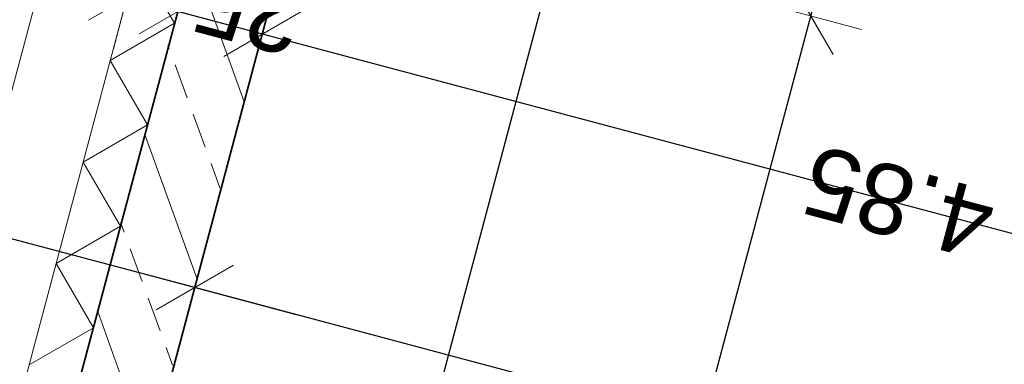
# Model space of a CAD drawing. Header units: metres. Extents: x 4462371 to 4462630, y 5328161 to 5328403.
# Tile 62 of 152: x 4462443.842 to 4462446.653, y 5328251.355 to 5328252.34. Entities that reach past the tile are written whole.
import ezdxf

# ---------------------------------------------------------------- set-up
doc = ezdxf.new("R2010")
doc.units = ezdxf.units.M
doc.header["$PDMODE"] = 65
doc.linetypes.add('AUSGEZOGEN', pattern=[0])
for name, color, linetype, lineweight in [('Maßlinie_Allgemein', 7, 'AUSGEZOGEN', 13), ('Schraffur', 7, 'AUSGEZOGEN', 158), ('Standard', 7, 'AUSGEZOGEN', 13)]:
    doc.layers.add(name, color=color, linetype=linetype, lineweight=lineweight)
doc.styles.add('ARIAL', font='ARIAL.TTF')
doc.dimstyles.new('_DIMSTYLE_12', dxfattribs={"dimtxt": 0.2, "dimasz": 0.3, "dimexe": 0, "dimexo": 0, "dimgap": 0.1, "dimtad": 2, "dimrnd": 0.01, "dimzin": 4, "dimdsep": 46, "dimtxsty": 'ARIAL', "dimblk1": 'ALL_ML_STRICH', "dimblk2": 'ALL_ML_STRICH', "dimsah": 1, "dimcen": 0, "dimclrd": 7, "dimclre": 7, "dimclrt": 7, "dimadec": 0, "dimazin": 0, "dimtfac": 1, "dimtdec": 0, "dimtix": 1, "dimtmove": 2, "dimatfit": 3, "dimfxl": 0, "dimtzin": 0, "dimlwd": 0, "dimlwe": 13, "dimarcsym": 0})
doc.dimstyles.new('_DIMSTYLE_20', dxfattribs={"dimtxt": 0.2, "dimasz": 0.3, "dimexe": 0, "dimexo": 0, "dimgap": 0.1, "dimtad": 2, "dimdec": 1, "dimlfac": 100, "dimrnd": 0.5, "dimzin": 4, "dimdsep": 46, "dimtxsty": 'ARIAL', "dimblk1": 'ALL_ML_STRICH', "dimblk2": 'ALL_ML_STRICH', "dimsah": 1, "dimcen": 0, "dimclrd": 7, "dimclre": 7, "dimclrt": 7, "dimadec": 0, "dimazin": 0, "dimtfac": 1, "dimtdec": 0, "dimtix": 1, "dimtmove": 2, "dimatfit": 3, "dimfxl": 0, "dimtvp": 1.2, "dimtzin": 0, "dimlwd": 0, "dimlwe": 13, "dimarcsym": 0})
doc.dimstyles.new('_DIMSTYLE_3', dxfattribs={"dimtxt": 0.2, "dimasz": 0.3, "dimexe": 0, "dimexo": 0, "dimgap": 0.1, "dimtad": 2, "dimrnd": 0.005, "dimzin": 4, "dimdsep": 46, "dimtxsty": 'ARIAL', "dimblk1": 'ALL_ML_STRICH', "dimblk2": 'ALL_ML_STRICH', "dimsah": 1, "dimcen": 0, "dimclrd": 7, "dimclre": 7, "dimclrt": 7, "dimadec": 0, "dimazin": 0, "dimtfac": 1, "dimtdec": 0, "dimtix": 1, "dimtmove": 2, "dimatfit": 3, "dimfxl": 0, "dimtzin": 0, "dimlwd": 0, "dimlwe": 13, "dimarcsym": 0})
doc.dimstyles.new('_DIMSTYLE_8', dxfattribs={"dimtxt": 0.2, "dimasz": 0.3, "dimexe": 0, "dimexo": 0, "dimgap": 0.1, "dimtad": 2, "dimdec": 3, "dimrnd": 0.005, "dimzin": 4, "dimdsep": 46, "dimtxsty": 'ARIAL', "dimblk1": 'ALL_ML_STRICH', "dimblk2": 'ALL_ML_STRICH', "dimsah": 1, "dimcen": 0, "dimclrd": 7, "dimclre": 7, "dimclrt": 7, "dimadec": 0, "dimazin": 0, "dimtfac": 1, "dimtdec": 0, "dimtix": 1, "dimtmove": 2, "dimatfit": 3, "dimfxl": 0, "dimtzin": 0, "dimlwd": 0, "dimlwe": 13, "dimarcsym": 0})
doc.dimstyles.new('_DIMSTYLE_9', dxfattribs={"dimtxt": 0.2, "dimasz": 0.3, "dimexe": 0, "dimexo": 1e-06, "dimgap": 0.1, "dimtad": 2, "dimdec": 3, "dimrnd": 0.005, "dimzin": 4, "dimdsep": 46, "dimtxsty": 'ARIAL', "dimblk1": 'ALL_ML_STRICH', "dimblk2": 'ALL_ML_STRICH', "dimsah": 1, "dimcen": 0, "dimse1": 1, "dimse2": 1, "dimclrd": 7, "dimclre": 7, "dimclrt": 7, "dimadec": 0, "dimazin": 0, "dimtfac": 1, "dimtdec": 0, "dimtix": 1, "dimtmove": 2, "dimatfit": 3, "dimfxl": 0, "dimtzin": 0, "dimlwd": 0, "dimlwe": 13, "dimarcsym": 0})

# ---------------------------------------------------------------- blocks, each defined once
blk = doc.blocks.new('ALL_ML_STRICH')
at = {"color": 0, "linetype": 'ByBlock', "lineweight": -2}
for p, q in [((0, -0.5), (0, 0.5)), ((-0.3, -0.3), (0.3, 0.3)), ((-1, 0), (0.5, 0))]:
    blk.add_line(p, q, dxfattribs=at)
blk = doc.blocks.new('*D142')
at = {"layer": 'DEFPOINTS', "color": 7, "linetype": 'AUSGEZOGEN', "lineweight": 13}
for p in [(4462449.703643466, 5328252.862503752), (4462441.049485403, 5328239.214091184), (4462447.910314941, 5328237.386794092)]:
    blk.add_point(p, dxfattribs=at)
at = {"layer": 'Maßlinie_Allgemein', "color": 7, "linetype": 'AUSGEZOGEN', "lineweight": -2}
blk.add_line((4462447.910314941, 5328237.386794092), (4462451.877849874, 5328252.283430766), dxfattribs=at)
at = {"layer": 'Maßlinie_Allgemein', "color": 7, "linetype": 'AUSGEZOGEN', "lineweight": 13, "xscale": 0.3, "yscale": 0.3, "zscale": 0.3}
for p, rotation in [((4462451.877849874, 5328252.283430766), 75.08618496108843), ((4462447.910314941, 5328237.386794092), 255.0861849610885)]:
    blk.add_blockref('ALL_ML_STRICH', p, dxfattribs=dict(at, rotation=rotation))
at = {"layer": 'Maßlinie_Allgemein', "color": 7, "linetype": 'AUSGEZOGEN', "lineweight": 13, "insert": (4462449.704510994, 5328244.913697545), "char_height": 0.2, "width": 1.2, "attachment_point": 5, "rotation": 75.08618496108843, "style": 'ARIAL'}
blk.add_mtext('\\A1;{\\A1;{15.41\\H0.132000;\\S5^ ;}}', dxfattribs=at)
blk = doc.blocks.new('*D145')
at = {"layer": 'DEFPOINTS', "color": 7, "linetype": 'AUSGEZOGEN', "lineweight": 13}
for p in [(4462472.158808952, 5328337.173404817), (4462441.049485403, 5328239.214091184), (4462448.63505048, 5328237.193769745)]:
    blk.add_point(p, dxfattribs=at)
at = {"layer": 'Maßlinie_Allgemein', "color": 7, "linetype": 'AUSGEZOGEN', "lineweight": -2}
blk.add_line((4462448.63505048, 5328237.193769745), (4462475.057751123, 5328336.401307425), dxfattribs=at)
at = {"layer": 'Maßlinie_Allgemein', "color": 7, "linetype": 'AUSGEZOGEN', "lineweight": 13, "xscale": 0.3, "yscale": 0.3, "zscale": 0.3}
for p, rotation in [((4462475.057751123, 5328336.401307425), 75.08618496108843), ((4462448.63505048, 5328237.193769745), 255.0861849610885)]:
    blk.add_blockref('ALL_ML_STRICH', p, dxfattribs=dict(at, rotation=rotation))
at = {"layer": 'Maßlinie_Allgemein', "color": 7, "linetype": 'AUSGEZOGEN', "lineweight": 13, "insert": (4462461.662570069, 5328286.897677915), "char_height": 0.2, "width": 1.4, "attachment_point": 5, "rotation": 75.08618496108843, "style": 'ARIAL'}
blk.add_mtext('\\A1;{\\A1;{102.66\\H0.132000;\\S5^ ;}}', dxfattribs=at)
blk = doc.blocks.new('*D146')
at = {"layer": 'DEFPOINTS', "color": 7, "linetype": 'AUSGEZOGEN', "lineweight": 13}
for p in [(4462472.158808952, 5328337.173404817), (4462440.148705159, 5328235.831991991), (4462448.459005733, 5328233.618646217)]:
    blk.add_point(p, dxfattribs=at)
at = {"layer": 'Maßlinie_Allgemein', "color": 7, "linetype": 'AUSGEZOGEN', "lineweight": -2}
blk.add_line((4462448.459005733, 5328233.618646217), (4462475.782486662, 5328336.208283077), dxfattribs=at)
at = {"layer": 'Maßlinie_Allgemein', "color": 7, "linetype": 'AUSGEZOGEN', "lineweight": 13, "xscale": 0.3, "yscale": 0.3, "zscale": 0.3}
for p, rotation in [((4462475.782486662, 5328336.208283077), 75.08618496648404), ((4462448.459005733, 5328233.618646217), 255.086184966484)]:
    blk.add_blockref('ALL_ML_STRICH', p, dxfattribs=dict(at, rotation=rotation))
at = {"layer": 'Maßlinie_Allgemein', "color": 7, "linetype": 'AUSGEZOGEN', "lineweight": 13, "insert": (4462461.936915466, 5328285.013603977), "char_height": 0.2, "width": 1.4, "attachment_point": 5, "rotation": 75.08618496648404, "style": 'ARIAL'}
blk.add_mtext('\\A1;{\\A1;{106.16\\H0.132000;\\S5^ ;}}', dxfattribs=at)
blk = doc.blocks.new('*D155')
at = {"layer": 'DEFPOINTS', "color": 7, "linetype": 'AUSGEZOGEN', "lineweight": 13}
for p in [(4462444.022858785, 5328252.903605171), (4462440.79414084, 5328240.780954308), (4462442.871716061, 5328240.227617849)]:
    blk.add_point(p, dxfattribs=at)
at = {"layer": 'Maßlinie_Allgemein', "color": 7, "linetype": 'AUSGEZOGEN', "lineweight": -2}
for p, q in [((4462442.871716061, 5328240.227617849), (4462446.100434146, 5328252.350268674)), ((4462446.100434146, 5328252.350268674), (4462446.100434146, 5328252.350268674)), ((4462442.871716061, 5328240.227617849), (4462442.871716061, 5328240.227617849))]:
    blk.add_line(p, q, dxfattribs=at)
at = {"layer": 'Maßlinie_Allgemein', "color": 7, "linetype": 'AUSGEZOGEN', "lineweight": 13, "yscale": 0.3, "zscale": 0.3}
for p, xscale, rotation in [((4462446.100434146, 5328252.350268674), 0.2999999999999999, 75.08618509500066), ((4462442.871716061, 5328240.227617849), 0.3, 255.0861850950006)]:
    blk.add_blockref('ALL_ML_STRICH', p, dxfattribs=dict(at, xscale=xscale, rotation=rotation))
at = {"layer": 'Maßlinie_Allgemein', "color": 7, "linetype": 'AUSGEZOGEN', "lineweight": 13, "insert": (4462444.291061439, 5328246.347094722), "char_height": 0.2, "width": 1, "attachment_point": 5, "rotation": 75.08618509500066, "style": 'ARIAL'}
blk.add_mtext('\\A1;{\\A1;{12.55\\H0.132000;\\S^ ;}}', dxfattribs=at)
at = {"layer": 'Maßlinie_Allgemein', "color": 7, "linetype": 'AUSGEZOGEN', "lineweight": 13, "insert": (4462444.338050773, 5328244.887681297), "char_height": 0.2, "width": 0.01, "attachment_point": 1, "rotation": 75.08618509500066, "line_spacing_factor": 0.6024096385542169, "style": 'ARIAL'}
blk.add_mtext('Ausrundungen Rampe', dxfattribs=at)
blk = doc.blocks.new('*D156')
at = {"layer": 'DEFPOINTS', "color": 7, "linetype": 'AUSGEZOGEN', "lineweight": 13}
for p in [(4462444.527699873, 5328254.799098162), (4462444.022858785, 5328252.903605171), (4462446.100434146, 5328252.350268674)]:
    blk.add_point(p, dxfattribs=at)
at = {"layer": 'Maßlinie_Allgemein', "color": 7, "linetype": 'AUSGEZOGEN', "lineweight": -2}
for p, q in [((4462446.100434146, 5328252.350268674), (4462446.605275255, 5328254.24576166)), ((4462446.605275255, 5328254.24576166), (4462446.605275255, 5328254.24576166)), ((4462446.100434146, 5328252.350268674), (4462446.100434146, 5328252.350268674))]:
    blk.add_line(p, q, dxfattribs=at)
at = {"layer": 'Maßlinie_Allgemein', "color": 7, "linetype": 'AUSGEZOGEN', "lineweight": 13, "yscale": 0.3, "zscale": 0.3}
for p, xscale, rotation in [((4462446.605275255, 5328254.24576166), 0.2999999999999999, 75.08618509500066), ((4462446.100434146, 5328252.350268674), 0.3, 255.0861850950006)]:
    blk.add_blockref('ALL_ML_STRICH', p, dxfattribs=dict(at, xscale=xscale, rotation=rotation))
at = {"layer": 'Maßlinie_Allgemein', "color": 7, "linetype": 'AUSGEZOGEN', "lineweight": 13, "insert": (4462446.160031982, 5328253.364392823), "char_height": 0.2, "width": 0.8, "attachment_point": 5, "rotation": 75.08618509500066, "style": 'ARIAL'}
blk.add_mtext('\\A1;{\\A1;{1.96\\H0.132000;\\S^ ;}}', dxfattribs=at)
blk = doc.blocks.new('*D161')
at = {"layer": 'DEFPOINTS', "color": 7, "linetype": 'AUSGEZOGEN', "lineweight": 13}
for p in [(4462444.022858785, 5328252.903605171), (4462440.79414084, 5328240.780954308), (4462442.146980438, 5328240.420642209)]:
    blk.add_point(p, dxfattribs=at)
at = {"layer": 'Maßlinie_Allgemein', "color": 7, "linetype": 'AUSGEZOGEN', "lineweight": -2}
for p, q in [((4462442.146980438, 5328240.420642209), (4462445.375698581, 5328252.543293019)), ((4462445.375698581, 5328252.543293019), (4462445.375698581, 5328252.543293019)), ((4462442.146980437, 5328240.420642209), (4462442.146980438, 5328240.420642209))]:
    blk.add_line(p, q, dxfattribs=at)
at = {"layer": 'Maßlinie_Allgemein', "color": 7, "linetype": 'AUSGEZOGEN', "lineweight": 13, "yscale": 0.3, "zscale": 0.3}
for p, xscale, rotation in [((4462445.375698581, 5328252.543293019), 0.3000000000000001, 75.08618481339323), ((4462442.146980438, 5328240.420642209), 0.3, 255.0861848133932)]:
    blk.add_blockref('ALL_ML_STRICH', p, dxfattribs=dict(at, xscale=xscale, rotation=rotation))
at = {"layer": 'Maßlinie_Allgemein', "color": 7, "linetype": 'AUSGEZOGEN', "lineweight": 13, "insert": (4462443.566325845, 5328246.540119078), "char_height": 0.2, "width": 1, "attachment_point": 5, "rotation": 75.08618481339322, "style": 'ARIAL'}
blk.add_mtext('\\A1;{\\A1;{12.55\\H0.132000;\\S^ ;}}', dxfattribs=at)
blk = doc.blocks.new('*D187')
at = {"layer": 'DEFPOINTS', "color": 7, "linetype": 'AUSGEZOGEN', "lineweight": 13}
for p in [(4462444.936414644, 5328254.390911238), (4462449.526406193, 5328253.168423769), (4462449.17252823, 5328251.839741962)]:
    blk.add_point(p, dxfattribs=at)
at = {"layer": 'Maßlinie_Allgemein', "color": 7, "linetype": 'AUSGEZOGEN', "lineweight": -2}
for p, q in [((4462444.582536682, 5328253.06222943), (4462444.582536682, 5328253.06222943)), ((4462449.17252823, 5328251.839741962), (4462444.582536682, 5328253.06222943)), ((4462449.17252823, 5328251.839741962), (4462449.17252823, 5328251.839741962))]:
    blk.add_line(p, q, dxfattribs=at)
at = {"layer": 'Maßlinie_Allgemein', "color": 7, "linetype": 'AUSGEZOGEN', "lineweight": 13, "yscale": 0.3, "zscale": 0.3}
for p, xscale, rotation in [((4462444.582536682, 5328253.06222943), 0.3, 165.0861851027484), ((4462449.17252823, 5328251.839741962), 0.3000000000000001, 345.0861851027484)]:
    blk.add_blockref('ALL_ML_STRICH', p, dxfattribs=dict(at, xscale=xscale, rotation=rotation))
at = {"layer": 'Maßlinie_Allgemein', "color": 7, "linetype": 'AUSGEZOGEN', "lineweight": 13, "insert": (4462446.350510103, 5328252.594881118), "char_height": 0.2, "width": 0.8, "attachment_point": 5, "rotation": 165.0861851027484, "style": 'ARIAL'}
blk.add_mtext('\\A1;{\\A1;{4.75\\H0.132000;\\S^ ;}}', dxfattribs=at)
blk = doc.blocks.new('*D196')
at = {"layer": 'DEFPOINTS', "color": 7, "linetype": 'AUSGEZOGEN', "lineweight": 13}
for p in [(4462445.0170203, 5328254.110727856), (4462449.703643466, 5328252.862503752), (4462449.221082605, 5328251.050664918)]:
    blk.add_point(p, dxfattribs=at)
at = {"layer": 'Maßlinie_Allgemein', "color": 7, "linetype": 'AUSGEZOGEN', "lineweight": -2}
for p, q in [((4462444.534459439, 5328252.298889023), (4462444.534459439, 5328252.298889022)), ((4462449.221082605, 5328251.050664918), (4462444.534459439, 5328252.298889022)), ((4462449.221082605, 5328251.050664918), (4462449.221082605, 5328251.050664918))]:
    blk.add_line(p, q, dxfattribs=at)
at = {"layer": 'Maßlinie_Allgemein', "color": 7, "linetype": 'AUSGEZOGEN', "lineweight": 13, "xscale": 0.3, "yscale": 0.3, "zscale": 0.3}
for p, rotation in [((4462444.534459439, 5328252.298889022), 165.0861850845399), ((4462449.221082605, 5328251.050664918), 345.0861850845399)]:
    blk.add_blockref('ALL_ML_STRICH', p, dxfattribs=dict(at, rotation=rotation))
at = {"layer": 'Maßlinie_Allgemein', "color": 7, "linetype": 'AUSGEZOGEN', "lineweight": 13, "insert": (4462446.35074867, 5328251.818672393), "char_height": 0.2, "width": 0.8, "attachment_point": 5, "rotation": 165.08618508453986, "style": 'ARIAL'}
blk.add_mtext('\\A1;{\\A1;{4.85\\H0.132000;\\S^ ;}}', dxfattribs=at)
blk = doc.blocks.new('*D197')
at = {"layer": 'DEFPOINTS', "color": 7, "linetype": 'AUSGEZOGEN', "lineweight": 13}
for p in [(4462444.77544179, 5328254.175069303), (4462445.0170203, 5328254.110727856), (4462444.534459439, 5328252.298889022)]:
    blk.add_point(p, dxfattribs=at)
at = {"layer": 'Maßlinie_Allgemein', "color": 7, "linetype": 'AUSGEZOGEN', "lineweight": -2}
for p, q in [((4462444.292880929, 5328252.363230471), (4462444.292880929, 5328252.36323047)), ((4462444.534459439, 5328252.298889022), (4462444.292880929, 5328252.36323047)), ((4462444.534459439, 5328252.298889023), (4462444.534459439, 5328252.298889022))]:
    blk.add_line(p, q, dxfattribs=at)
at = {"layer": 'Maßlinie_Allgemein', "color": 7, "linetype": 'AUSGEZOGEN', "lineweight": 13, "xscale": 0.3, "yscale": 0.3, "zscale": 0.3}
for p, rotation in [((4462444.292880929, 5328252.36323047), 165.0861850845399), ((4462444.534459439, 5328252.298889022), 345.0861850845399)]:
    blk.add_blockref('ALL_ML_STRICH', p, dxfattribs=dict(at, rotation=rotation))
at = {"layer": 'Maßlinie_Allgemein', "color": 7, "linetype": 'AUSGEZOGEN', "lineweight": 13, "insert": (4462444.495672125, 5328252.369812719), "char_height": 0.2, "width": 0.8, "attachment_point": 5, "rotation": 165.08618508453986, "style": 'ARIAL'}
blk.add_mtext('\\A1;{\\A1;{25\\H0.132000;\\S^ ;}}', dxfattribs=at)
blk = doc.blocks.new('*D198')
at = {"layer": 'DEFPOINTS', "color": 7, "linetype": 'AUSGEZOGEN', "lineweight": 13}
for p in [(4462444.630494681, 5328254.213674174), (4462444.77544179, 5328254.175069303), (4462444.292880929, 5328252.36323047)]:
    blk.add_point(p, dxfattribs=at)
at = {"layer": 'Maßlinie_Allgemein', "color": 7, "linetype": 'AUSGEZOGEN', "lineweight": -2}
for p, q in [((4462444.147933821, 5328252.40183534), (4462444.147933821, 5328252.401835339)), ((4462444.292880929, 5328252.36323047), (4462444.147933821, 5328252.401835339)), ((4462444.292880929, 5328252.363230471), (4462444.292880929, 5328252.36323047))]:
    blk.add_line(p, q, dxfattribs=at)
at = {"layer": 'Maßlinie_Allgemein', "color": 7, "linetype": 'AUSGEZOGEN', "lineweight": 13, "xscale": 0.3, "yscale": 0.3, "zscale": 0.3}
for p, rotation in [((4462444.292880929, 5328252.36323047), 345.0861850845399), ((4462444.147933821, 5328252.401835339), 165.0861850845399)]:
    blk.add_blockref('ALL_ML_STRICH', p, dxfattribs=dict(at, rotation=rotation))
at = {"layer": 'Maßlinie_Allgemein', "color": 7, "linetype": 'AUSGEZOGEN', "lineweight": 13, "insert": (4462443.511378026, 5328252.095038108), "char_height": 0.2, "width": 0.8, "attachment_point": 5, "rotation": 165.08618508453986, "style": 'ARIAL'}
blk.add_mtext('\\A1;{\\A1;{15\\H0.132000;\\S^ ;}}', dxfattribs=at)
blk = doc.blocks.new('*D199')
at = {"layer": 'DEFPOINTS', "color": 7, "linetype": 'AUSGEZOGEN', "lineweight": 13}
for p in [(4462438.832610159, 5328255.757868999), (4462444.630494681, 5328254.213674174), (4462444.147933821, 5328252.401835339)]:
    blk.add_point(p, dxfattribs=at)
at = {"layer": 'Maßlinie_Allgemein', "color": 7, "linetype": 'AUSGEZOGEN', "lineweight": -2}
for p, q in [((4462438.350049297, 5328253.94603016), (4462438.350049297, 5328253.946030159)), ((4462444.147933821, 5328252.401835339), (4462438.350049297, 5328253.946030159)), ((4462444.147933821, 5328252.40183534), (4462444.147933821, 5328252.401835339))]:
    blk.add_line(p, q, dxfattribs=at)
at = {"layer": 'Maßlinie_Allgemein', "color": 7, "linetype": 'AUSGEZOGEN', "lineweight": 13, "xscale": 0.3, "yscale": 0.3, "zscale": 0.3}
for p, rotation in [((4462438.350049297, 5328253.946030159), 165.0861850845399), ((4462444.147933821, 5328252.401835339), 345.0861850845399)]:
    blk.add_blockref('ALL_ML_STRICH', p, dxfattribs=dict(at, rotation=rotation))
at = {"layer": 'Maßlinie_Allgemein', "color": 7, "linetype": 'AUSGEZOGEN', "lineweight": 13, "insert": (4462440.723023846, 5328253.317547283), "char_height": 0.2, "width": 0.8, "attachment_point": 5, "rotation": 165.08618508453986, "style": 'ARIAL'}
blk.add_mtext('\\A1;{\\A1;{6.00\\H0.132000;\\S^ ;}}', dxfattribs=at)
blk = doc.blocks.new('*D226')
at = {"layer": 'DEFPOINTS', "color": 7, "linetype": 'AUSGEZOGEN', "lineweight": 13}
for p in [(4462445.001578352, 5328254.052749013), (4462441.049485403, 5328239.214091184), (4462446.460843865, 5328237.772842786)]:
    blk.add_point(p, dxfattribs=at)
at = {"layer": 'Maßlinie_Allgemein', "color": 7, "linetype": 'AUSGEZOGEN', "lineweight": -2}
for p, q in [((4462446.460843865, 5328237.772842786), (4462450.412936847, 5328252.611500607)), ((4462450.412936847, 5328252.611500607), (4462450.412936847, 5328252.611500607)), ((4462446.460843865, 5328237.772842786), (4462446.460843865, 5328237.772842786))]:
    blk.add_line(p, q, dxfattribs=at)
at = {"layer": 'Maßlinie_Allgemein', "color": 7, "linetype": 'AUSGEZOGEN', "lineweight": 13, "xscale": 0.3, "yscale": 0.3, "zscale": 0.3}
for p, rotation in [((4462450.412936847, 5328252.611500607), 75.08618496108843), ((4462446.460843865, 5328237.772842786), 255.0861849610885)]:
    blk.add_blockref('ALL_ML_STRICH', p, dxfattribs=dict(at, rotation=rotation))
at = {"layer": 'Maßlinie_Allgemein', "color": 7, "linetype": 'AUSGEZOGEN', "lineweight": 13, "insert": (4462448.247187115, 5328245.270791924), "char_height": 0.2, "width": 1.2, "attachment_point": 5, "rotation": 75.08618496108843, "style": 'ARIAL'}
blk.add_mtext('\\A1;{\\A1;{15.35\\H0.132000;\\S5^ ;}}', dxfattribs=at)
blk = doc.blocks.new('*D227')
at = {"layer": 'DEFPOINTS', "color": 7, "linetype": 'AUSGEZOGEN', "lineweight": 13}
for p in [(4462445.001578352, 5328254.052749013), (4462449.703643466, 5328252.862503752), (4462450.412936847, 5328252.611500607)]:
    blk.add_point(p, dxfattribs=at)
at = {"layer": 'Maßlinie_Allgemein', "color": 7, "linetype": 'AUSGEZOGEN', "lineweight": -2}
for p, q in [((4462450.412936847, 5328252.611500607), (4462450.428378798, 5328252.66947946)), ((4462450.428378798, 5328252.66947946), (4462450.428378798, 5328252.66947946)), ((4462450.412936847, 5328252.611500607), (4462450.412936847, 5328252.611500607))]:
    blk.add_line(p, q, dxfattribs=at)
at = {"layer": 'Maßlinie_Allgemein', "color": 7, "linetype": 'AUSGEZOGEN', "lineweight": 13, "xscale": 0.3, "yscale": 0.3, "zscale": 0.3}
for p, rotation in [((4462450.412936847, 5328252.611500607), 255.0861849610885), ((4462450.428378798, 5328252.66947946), 75.08618496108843)]:
    blk.add_blockref('ALL_ML_STRICH', p, dxfattribs=dict(at, rotation=rotation))
at = {"layer": 'Maßlinie_Allgemein', "color": 7, "linetype": 'AUSGEZOGEN', "lineweight": 13, "insert": (4462450.212485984, 5328252.51467591), "char_height": 0.2, "width": 0.6, "attachment_point": 5, "rotation": 75.08618496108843, "style": 'ARIAL'}
blk.add_mtext('\\A1;{\\A1;{6\\H0.132000;\\S^ ;}}', dxfattribs=at)
blk = doc.blocks.new('*D398')
at = {"layer": 'DEFPOINTS', "color": 7, "linetype": 'AUSGEZOGEN', "lineweight": 13}
for p in [(4462445.0170203, 5328254.110727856), (4462449.703643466, 5328252.862503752), (4462449.02805826, 5328250.325929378)]:
    blk.add_point(p, dxfattribs=at)
at = {"layer": 'Maßlinie_Allgemein', "color": 7, "linetype": 'AUSGEZOGEN', "lineweight": -2}
for p, q in [((4462444.341435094, 5328251.574153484), (4462444.341435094, 5328251.574153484)), ((4462449.02805826, 5328250.325929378), (4462444.341435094, 5328251.574153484)), ((4462449.02805826, 5328250.325929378), (4462449.02805826, 5328250.325929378))]:
    blk.add_line(p, q, dxfattribs=at)
at = {"layer": 'Maßlinie_Allgemein', "color": 7, "linetype": 'AUSGEZOGEN', "lineweight": 13, "xscale": 0.3, "yscale": 0.3, "zscale": 0.3}
for p, rotation in [((4462444.341435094, 5328251.574153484), 165.0861850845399), ((4462449.02805826, 5328250.325929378), 345.0861850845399)]:
    blk.add_blockref('ALL_ML_STRICH', p, dxfattribs=dict(at, rotation=rotation))
at = {"layer": 'Maßlinie_Allgemein', "color": 7, "linetype": 'AUSGEZOGEN', "lineweight": 13, "insert": (4462446.157724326, 5328251.093936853), "char_height": 0.2, "width": 0.8, "attachment_point": 5, "rotation": 165.08618508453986, "style": 'ARIAL'}
blk.add_mtext('\\A1;{\\A1;{4.85\\H0.132000;\\S^ ;}}', dxfattribs=at)
blk = doc.blocks.new('*D399')
at = {"layer": 'DEFPOINTS', "color": 7, "linetype": 'AUSGEZOGEN', "lineweight": 13}
for p in [(4462438.446084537, 5328255.860815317), (4462445.0170203, 5328254.110727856), (4462444.341435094, 5328251.574153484)]:
    blk.add_point(p, dxfattribs=at)
at = {"layer": 'Maßlinie_Allgemein', "color": 7, "linetype": 'AUSGEZOGEN', "lineweight": -2}
for p, q in [((4462437.77049933, 5328253.32424094), (4462437.77049933, 5328253.32424094)), ((4462444.341435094, 5328251.574153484), (4462437.77049933, 5328253.32424094)), ((4462444.341435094, 5328251.574153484), (4462444.341435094, 5328251.574153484))]:
    blk.add_line(p, q, dxfattribs=at)
at = {"layer": 'Maßlinie_Allgemein', "color": 7, "linetype": 'AUSGEZOGEN', "lineweight": 13, "xscale": 0.3, "yscale": 0.3, "zscale": 0.3}
for p, rotation in [((4462437.77049933, 5328253.32424094), 165.0861850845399), ((4462444.341435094, 5328251.574153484), 345.0861850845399)]:
    blk.add_blockref('ALL_ML_STRICH', p, dxfattribs=dict(at, rotation=rotation))
at = {"layer": 'Maßlinie_Allgemein', "color": 7, "linetype": 'AUSGEZOGEN', "lineweight": 13, "insert": (4462440.529999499, 5328252.592811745), "char_height": 0.2, "width": 0.8, "attachment_point": 5, "rotation": 165.08618508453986, "style": 'ARIAL'}
blk.add_mtext('\\A1;{\\A1;{6.80\\H0.132000;\\S^ ;}}', dxfattribs=at)
blk = doc.blocks.new('*D514')
at = {"layer": 'DEFPOINTS', "color": 7, "linetype": 'AUSGEZOGEN', "lineweight": 13}
for p in [(4462445.001578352, 5328254.052749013), (4462441.049485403, 5328239.214091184), (4462447.185579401, 5328237.57981844)]:
    blk.add_point(p, dxfattribs=at)
at = {"layer": 'Maßlinie_Allgemein', "color": 7, "linetype": 'AUSGEZOGEN', "lineweight": -2}
for p, q in [((4462447.185579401, 5328237.57981844), (4462451.137672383, 5328252.41847626)), ((4462451.137672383, 5328252.41847626), (4462451.137672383, 5328252.41847626)), ((4462447.185579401, 5328237.57981844), (4462447.185579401, 5328237.57981844))]:
    blk.add_line(p, q, dxfattribs=at)
at = {"layer": 'Maßlinie_Allgemein', "color": 7, "linetype": 'AUSGEZOGEN', "lineweight": 13, "xscale": 0.3, "yscale": 0.3, "zscale": 0.3}
for p, rotation in [((4462451.137672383, 5328252.41847626), 75.08618496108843), ((4462447.185579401, 5328237.57981844), 255.0861849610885)]:
    blk.add_blockref('ALL_ML_STRICH', p, dxfattribs=dict(at, rotation=rotation))
at = {"layer": 'Maßlinie_Allgemein', "color": 7, "linetype": 'AUSGEZOGEN', "lineweight": 13, "insert": (4462448.97192265, 5328245.077767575), "char_height": 0.2, "width": 1.2, "attachment_point": 5, "rotation": 75.08618496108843, "style": 'ARIAL'}
blk.add_mtext('\\A1;{\\A1;{15.35\\H0.132000;\\S5^ ;}}', dxfattribs=at)
blk = doc.blocks.new('*D515')
at = {"layer": 'DEFPOINTS', "color": 7, "linetype": 'AUSGEZOGEN', "lineweight": 13}
for p in [(4462445.001578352, 5328254.052749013), (4462449.703643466, 5328252.862503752), (4462451.137672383, 5328252.41847626)]:
    blk.add_point(p, dxfattribs=at)
at = {"layer": 'Maßlinie_Allgemein', "color": 7, "linetype": 'AUSGEZOGEN', "lineweight": -2}
for p, q in [((4462451.137672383, 5328252.41847626), (4462451.153114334, 5328252.476455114)), ((4462451.153114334, 5328252.476455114), (4462451.153114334, 5328252.476455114)), ((4462451.137672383, 5328252.41847626), (4462451.137672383, 5328252.41847626))]:
    blk.add_line(p, q, dxfattribs=at)
at = {"layer": 'Maßlinie_Allgemein', "color": 7, "linetype": 'AUSGEZOGEN', "lineweight": 13, "xscale": 0.3, "yscale": 0.3, "zscale": 0.3}
for p, rotation in [((4462451.137672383, 5328252.41847626), 255.0861849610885), ((4462451.153114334, 5328252.476455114), 75.08618496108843)]:
    blk.add_blockref('ALL_ML_STRICH', p, dxfattribs=dict(at, rotation=rotation))
at = {"layer": 'Maßlinie_Allgemein', "color": 7, "linetype": 'AUSGEZOGEN', "lineweight": 13, "insert": (4462450.921353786, 5328252.325380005), "char_height": 0.2, "width": 0.6, "attachment_point": 5, "rotation": 75.08618496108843, "style": 'ARIAL'}
blk.add_mtext('\\A1;{\\A1;{6\\H0.132000;\\S^ ;}}', dxfattribs=at)

msp = doc.modelspace()

# ---------------------------------------------------------------- hatches: boundary and pattern name
at = {"layer": 'Schraffur', "linetype": 'AUSGEZOGEN', "lineweight": 18}
h = msp.add_hatch(dxfattribs=at)
h.set_pattern_fill('SCHRAFFUR_7', scale=0.09999999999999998, angle=65, style=0, pattern_type=2)
h.set_pattern_definition([(110, (0, 0), (-0.2819077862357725, -0.1026060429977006), []), (110, (-0.1409538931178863, -0.05130302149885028), (-0.2819077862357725, -0.1026060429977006), [0.1, -0.05])])
h.paths.add_polyline_path([(4462444.512106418, 5328253.769169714), (4462444.657053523, 5328253.730564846), (4462444.409384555, 5328252.800658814), (4462440.910853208, 5328239.664958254), (4462440.765906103, 5328239.703563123), (4462440.662959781, 5328239.317037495), (4462441.049485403, 5328239.214091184), (4462444.650963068, 5328252.736317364), (4462445.001578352, 5328254.052749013), (4462444.75999984, 5328254.117090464), (4462444.615052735, 5328254.155695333)], flags=0)

# ---------------------------------------------------------------- linework, layer by layer
at = {"layer": 'Standard', "color": 7, "linetype": 'AUSGEZOGEN', "lineweight": 18}
for p, q in [((4462444.373474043, 5328254.220036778), (4462440.485722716, 5328239.622957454)), ((4462444.512106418, 5328253.769169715), (4462440.765906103, 5328239.703563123))]:
    msp.add_line(p, q, dxfattribs=at)
at = {"layer": 'Standard', "color": 7, "linetype": 'AUSGEZOGEN', "lineweight": 35}
for p, q in [((4462441.049485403, 5328239.214091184), (4462445.001578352, 5328254.052749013)), ((4462444.657053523, 5328253.730564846), (4462440.910853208, 5328239.664958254))]:
    msp.add_line(p, q, dxfattribs=at)
at = {"layer": 'Standard', "color": 7, "linetype": 'AUSGEZOGEN', "lineweight": 13}
for p, q in [((4462444.177530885, 5328252.512961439), (4462444.283873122, 5328252.329409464)), ((4462444.283873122, 5328252.329409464), (4462444.100321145, 5328252.223067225)), ((4462444.100321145, 5328252.223067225), (4462444.206663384, 5328252.039515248)), ((4462444.206663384, 5328252.039515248), (4462444.023111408, 5328251.933173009)), ((4462444.023111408, 5328251.933173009), (4462444.129453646, 5328251.749621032)), ((4462444.129453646, 5328251.749621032), (4462443.945901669, 5328251.643278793)), ((4462443.945901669, 5328251.643278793), (4462444.052243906, 5328251.459726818)), ((4462444.052243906, 5328251.459726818), (4462443.868691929, 5328251.353384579))]:
    msp.add_line(p, q, dxfattribs=at)

# ---------------------------------------------------------------- dimensions: what is measured, and where the dimension line sits
at = {"layer": 'Maßlinie_Allgemein', "color": 7, "linetype": 'AUSGEZOGEN', "lineweight": 13}
for base, p1, p2, angle, dimstyle, picture, middle in [((4462475.782486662, 5328336.208283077), (4462440.148706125, 5328235.831991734), (4462472.158809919, 5328337.173404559), 75.08618496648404, '_DIMSTYLE_9', '*D146', (4462461.936915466, 5328285.013603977)), ((4462475.057751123, 5328336.401307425), (4462441.049486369, 5328239.214090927), (4462472.158809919, 5328337.173404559), 75.08618496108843, '_DIMSTYLE_9', '*D145', (4462461.662570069, 5328286.897677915)), ((4462437.77049933, 5328253.32424094), (4462444.341435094, 5328251.574153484), (4462437.77049933, 5328253.32424094), 165.0861850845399, '_DIMSTYLE_3', '*D399', (4462440.529999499, 5328252.592811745)), ((4462438.350049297, 5328253.946030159), (4462444.147933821, 5328252.40183534), (4462438.350049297, 5328253.94603016), 165.0861850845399, '_DIMSTYLE_3', '*D199', (4462440.723023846, 5328253.317547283)), ((4462446.605275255, 5328254.24576166), (4462446.100434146, 5328252.350268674), (4462446.605275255, 5328254.24576166), 75.08618509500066, '_DIMSTYLE_12', '*D156', (4462446.160031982, 5328253.364392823)), ((4462444.582536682, 5328253.06222943), (4462449.17252823, 5328251.839741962), (4462444.582536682, 5328253.06222943), 165.0861851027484, '_DIMSTYLE_3', '*D187', (4462446.350510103, 5328252.594881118)), ((4462444.147933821, 5328252.401835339), (4462444.292880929, 5328252.363230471), (4462444.147933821, 5328252.40183534), 165.0861850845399, '_DIMSTYLE_20', '*D198', (4462443.511378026, 5328252.095038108)), ((4462444.292880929, 5328252.36323047), (4462444.534459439, 5328252.298889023), (4462444.292880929, 5328252.363230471), 165.0861850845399, '_DIMSTYLE_20', '*D197', (4462444.495672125, 5328252.369812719)), ((4462444.341435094, 5328251.574153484), (4462449.02805826, 5328250.325929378), (4462444.341435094, 5328251.574153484), 165.0861850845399, '_DIMSTYLE_3', '*D398', (4462446.157724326, 5328251.093936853)), ((4462444.534459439, 5328252.298889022), (4462449.221082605, 5328251.050664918), (4462444.534459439, 5328252.298889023), 165.0861850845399, '_DIMSTYLE_3', '*D196', (4462446.35074867, 5328251.818672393)), ((4462450.412936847, 5328252.611500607), (4462446.460843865, 5328237.772842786), (4462450.412936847, 5328252.611500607), 75.08618496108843, '_DIMSTYLE_8', '*D226', (4462448.247187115, 5328245.270791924)), ((4462451.137672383, 5328252.41847626), (4462447.185579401, 5328237.57981844), (4462451.137672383, 5328252.41847626), 75.08618496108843, '_DIMSTYLE_8', '*D514', (4462448.97192265, 5328245.077767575)), ((4462450.428378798, 5328252.66947946), (4462450.412936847, 5328252.611500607), (4462450.428378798, 5328252.66947946), 75.08618496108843, '_DIMSTYLE_20', '*D227', (4462450.212485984, 5328252.51467591)), ((4462451.153114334, 5328252.476455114), (4462451.137672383, 5328252.41847626), (4462451.153114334, 5328252.476455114), 75.08618496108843, '_DIMSTYLE_20', '*D515', (4462450.921353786, 5328252.325380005)), ((4462445.375698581, 5328252.543293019), (4462442.146980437, 5328240.420642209), (4462445.375698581, 5328252.543293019), 75.08618481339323, '_DIMSTYLE_12', '*D161', (4462443.566325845, 5328246.540119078)), ((4462451.877849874, 5328252.283430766), (4462441.049486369, 5328239.214090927), (4462449.703644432, 5328252.862503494), 75.08618496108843, '_DIMSTYLE_9', '*D142', (4462449.704510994, 5328244.913697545))]:
    dim = msp.add_linear_dim(base=base, p1=p1, p2=p2, angle=angle, dimstyle=dimstyle, override={"dimpost": '<>', "dimclrd": 7, "dimclre": 7, "dimclrt": 7, "dimlwd": 0, "dimlwe": 13}, dxfattribs=at)
    dim.commit()
    dim.dimension.update_dxf_attribs({"geometry": picture, "text_midpoint": middle, "dimtype": 160})
dim = msp.add_linear_dim(base=(4462446.100434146, 5328252.350268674), p1=(4462442.871716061, 5328240.227617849), p2=(4462446.100434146, 5328252.350268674), angle=75.08618509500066, text='<>\\XAusrundungen Rampe', dimstyle='_DIMSTYLE_12', override={"dimpost": '<>', "dimclrd": 7, "dimclre": 7, "dimclrt": 7, "dimlwd": 0, "dimlwe": 13}, dxfattribs=at)
dim.commit()
dim.dimension.update_dxf_attribs({"geometry": '*D155', "text_midpoint": (4462444.291061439, 5328246.347094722), "dimtype": 160})

doc.saveas('drawing.dxf')
